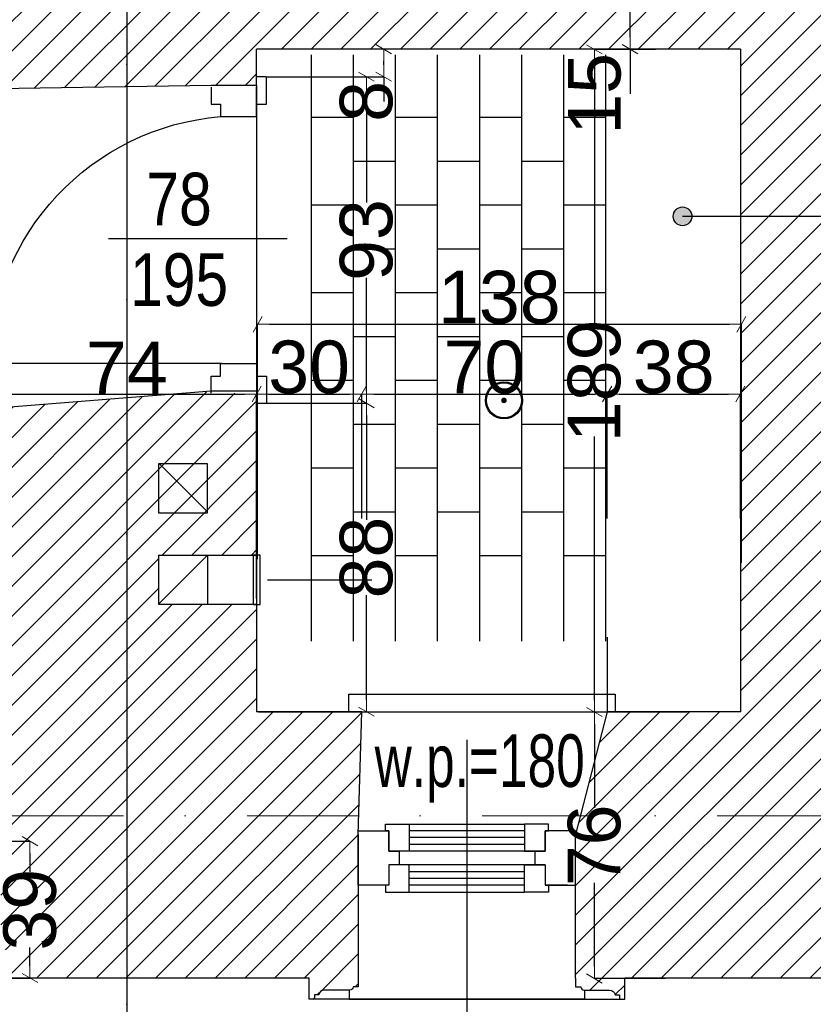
# Model space of a CAD drawing. Header units: millimetres. Extents: x 75543 to 124291, y -109148 to -86372.
# Tile 19 of 99: x 87591 to 89855, y -105560 to -102752. Entities that reach past the tile are written whole.
import ezdxf

# ---------------------------------------------------------------- set-up
doc = ezdxf.new("R2010")
doc.units = ezdxf.units.MM
doc.header["$MEASUREMENT"] = 0
doc.linetypes.add('Dot & Dashed', pattern=[670.277762, 317.5, -176.388889, 0, -176.388874])
for name, color, linetype in [('A-DRZWI', 7, 'Continuous'), ('A-OPISY-3', 7, 'Continuous'), ('A-WIDOK', 7, 'Continuous'), ('detalokna', 7, 'Continuous'), ('DIM MALY', 7, 'Continuous'), ('Drawing & Figure', 7, 'Continuous'), ('DRZWI', 7, 'Continuous'), ('linia nadproza', 7, 'Continuous'), ('Nowe_0', 7, 'Continuous'), ('Nowe_A-OKNA-OPIS', 7, 'Continuous'), ('Nowe_A_płatwie', 7, 'Continuous'), ('opisy inne', 7, 'Continuous'), ('PARAPET', 7, 'Continuous'), ('POSADZKI', 7, 'Continuous'), ('SCIANY_KONSTR', 7, 'Continuous'), ('Structural - Bearing', 7, 'Continuous'), ('Structural - Grid', 7, 'Continuous'), ('WYCIĄG', 7, 'Continuous')]:
    doc.layers.add(name, color=color, linetype=linetype)
doc.styles.add('STYL_AUTOMATYCZNY_2', font='arial.ttf')
doc.styles.add('STYL_AUTOMATYCZNY_6', font='arial.ttf', dxfattribs={"width": 0.8})
doc.styles.add('STYL_AUTOMATYCZNY_7', font='arial.ttf', dxfattribs={"width": 0.7})
doc.dimstyles.new('STYL_AUTOMATYCZNY__2', dxfattribs={"dimtxt": 150, "dimasz": 34.231941, "dimexe": 0.18, "dimexo": 3, "dimgap": 0, "dimtad": 1, "dimdec": 0, "dimlfac": 0.1, "dimzin": 0, "dimdsep": 46, "dimtxsty": 'STYL_AUTOMATYCZNY_2', "dimblk": 'ARROWHEAD_2', "dimblk1": 'ARROWHEAD_2', "dimblk2": 'ARROWHEAD_2', "dimcen": 0.09, "dimclrd": 5, "dimclre": 5, "dimclrt": 1, "dimadec": 0, "dimazin": 0, "dimtfac": 1, "dimtdec": 4, "dimtmove": 0, "dimatfit": 3, "dimfxl": 0, "dimtolj": 1, "dimtzin": 0, "dimarcsym": 0})
doc.dimstyles.new('STYL_AUTOMATYCZNY__3', dxfattribs={"dimtxt": 150, "dimasz": 34.231941, "dimexe": 0.18, "dimexo": 3, "dimgap": 0, "dimtad": 1, "dimtih": 1, "dimtoh": 1, "dimdec": 0, "dimlfac": 0.1, "dimzin": 0, "dimdsep": 46, "dimtxsty": 'STYL_AUTOMATYCZNY_2', "dimblk": 'ARROWHEAD_2', "dimblk1": 'ARROWHEAD_2', "dimblk2": 'ARROWHEAD_2', "dimcen": 0.09, "dimclrd": 5, "dimclre": 5, "dimclrt": 1, "dimadec": 0, "dimazin": 0, "dimtfac": 1, "dimtdec": 4, "dimtmove": 0, "dimatfit": 3, "dimfxl": 0, "dimtolj": 1, "dimtzin": 0, "dimarcsym": 0})
pattern_1 = [(45, (0, 0), (-42.426407, 42.426407), [])]

# ---------------------------------------------------------------- blocks, each defined once
blk = doc.blocks.new('ARROWHEAD_2')
at = {"color": 0, "linetype": 'Continuous', "lineweight": 0}
for p, q in [((0, 0), (-1, 0)), ((-0.378, -0.655), (0.378, 0.655))]:
    blk.add_line(p, q, dxfattribs=at)
blk = doc.blocks.new('*D52')
at = {"layer": 'Defpoints', "color": 0}
for p in [(89498.9, -104726.2), (89230.9, -105486.2), (89377.5, -105486.2)]:
    blk.add_point(p, dxfattribs=at)
at = {"layer": 'DIM MALY', "color": 5, "lineweight": -2}
for p, q in [((89495.9, -104726.2), (89230.7, -104726.2)), ((89230.9, -104760.4), (89230.9, -104999.7)), ((89230.9, -105452), (89230.9, -105213.2)), ((89374.5, -105486.2), (89230.7, -105486.2))]:
    blk.add_line(p, q, dxfattribs=at)
at = {"layer": 'DIM MALY', "color": 5, "lineweight": -2, "xscale": 34.23194115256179, "yscale": 34.23194115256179, "zscale": 34.23194115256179}
for p, rotation in [((89230.9, -104726.2), 90), ((89230.9, -105486.2), 270)]:
    blk.add_blockref('ARROWHEAD_2', p, dxfattribs=dict(at, rotation=rotation))
at = {"layer": 'DIM MALY', "color": 1, "insert": (89230.9, -105106.5), "char_height": 150, "attachment_point": 5, "rotation": 90, "style": 'STYL_AUTOMATYCZNY_2'}
blk.add_mtext('\\A1;76', dxfattribs=at)
blk = doc.blocks.new('*D692')
at = {"layer": 'Defpoints', "color": 0}
for p in [(88267.3, -103819.5), (87527.3, -104105.3), (88267.3, -104405.6)]:
    blk.add_point(p, dxfattribs=at)
at = {"layer": 'DIM MALY', "color": 5, "lineweight": -2}
for p, q in [((87527.3, -104102.3), (87527.3, -103819.3)), ((87561.5, -103819.5), (88233, -103819.5)), ((88267.3, -104402.6), (88267.3, -103819.3))]:
    blk.add_line(p, q, dxfattribs=at)
at = {"layer": 'DIM MALY', "color": 5, "lineweight": -2, "xscale": 34.23194115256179, "yscale": 34.23194115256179, "zscale": 34.23194115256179, "rotation": 180}
blk.add_blockref('ARROWHEAD_2', (87527.3, -103819.5), dxfattribs=at)
at = {"layer": 'DIM MALY', "color": 5, "lineweight": -2, "xscale": 34.23194115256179, "yscale": 34.23194115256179, "zscale": 34.23194115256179}
blk.add_blockref('ARROWHEAD_2', (88267.3, -103819.5), dxfattribs=at)
at = {"layer": 'DIM MALY', "color": 1, "insert": (87897, -103744.5), "char_height": 150, "attachment_point": 5, "style": 'STYL_AUTOMATYCZNY_2'}
blk.add_mtext('\\A1;74', dxfattribs=at)
blk = doc.blocks.new('*D760')
at = {"layer": 'Defpoints', "color": 0}
for p in [(88567.3, -103819.5), (88267.3, -104138.9), (88567.3, -104177)]:
    blk.add_point(p, dxfattribs=at)
at = {"layer": 'DIM MALY', "color": 5, "lineweight": -2}
for p, q in [((88267.3, -104135.9), (88267.3, -103819.3)), ((88301.5, -103819.5), (88533, -103819.5)), ((88567.3, -104174), (88567.3, -103819.3))]:
    blk.add_line(p, q, dxfattribs=at)
at = {"layer": 'DIM MALY', "color": 5, "lineweight": -2, "xscale": 34.23194115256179, "yscale": 34.23194115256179, "zscale": 34.23194115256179, "rotation": 180}
blk.add_blockref('ARROWHEAD_2', (88267.3, -103819.5), dxfattribs=at)
at = {"layer": 'DIM MALY', "color": 5, "lineweight": -2, "xscale": 34.23194115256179, "yscale": 34.23194115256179, "zscale": 34.23194115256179}
blk.add_blockref('ARROWHEAD_2', (88567.3, -103819.5), dxfattribs=at)
at = {"layer": 'DIM MALY', "color": 1, "insert": (88417, -103742.8), "char_height": 150, "attachment_point": 5, "style": 'STYL_AUTOMATYCZNY_2'}
blk.add_mtext('\\A1;30', dxfattribs=at)
blk = doc.blocks.new('*D761')
at = {"layer": 'Defpoints', "color": 0}
for p in [(89650.1, -103620.2), (88270.1, -104293.3), (89650.1, -104303.5)]:
    blk.add_point(p, dxfattribs=at)
at = {"layer": 'DIM MALY', "color": 5, "lineweight": -2}
for p, q in [((88270.1, -104290.3), (88270.1, -103620)), ((88304.3, -103620.2), (89615.9, -103620.2)), ((89650.1, -104300.5), (89650.1, -103620))]:
    blk.add_line(p, q, dxfattribs=at)
at = {"layer": 'DIM MALY', "color": 5, "lineweight": -2, "xscale": 34.23194115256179, "yscale": 34.23194115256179, "zscale": 34.23194115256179, "rotation": 180}
blk.add_blockref('ARROWHEAD_2', (88270.1, -103620.2), dxfattribs=at)
at = {"layer": 'DIM MALY', "color": 5, "lineweight": -2, "xscale": 34.23194115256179, "yscale": 34.23194115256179, "zscale": 34.23194115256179}
blk.add_blockref('ARROWHEAD_2', (89650.1, -103620.2), dxfattribs=at)
at = {"layer": 'DIM MALY', "color": 1, "insert": (88959.7, -103543.6), "char_height": 150, "attachment_point": 5, "style": 'STYL_AUTOMATYCZNY_2'}
blk.add_mtext('\\A1;138', dxfattribs=at)
blk = doc.blocks.new('*D767')
at = {"layer": 'Defpoints', "color": 0}
for p in [(88567.3, -103819.5), (88267.3, -104138.9), (88567.3, -104177)]:
    blk.add_point(p, dxfattribs=at)
at = {"layer": 'DIM MALY', "color": 5, "lineweight": -2}
for p, q in [((88267.3, -104135.9), (88267.3, -103819.3)), ((88301.5, -103819.5), (88533, -103819.5)), ((88567.3, -104174), (88567.3, -103819.3))]:
    blk.add_line(p, q, dxfattribs=at)
at = {"layer": 'DIM MALY', "color": 5, "lineweight": -2, "xscale": 34.23194115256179, "yscale": 34.23194115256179, "zscale": 34.23194115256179, "rotation": 180}
blk.add_blockref('ARROWHEAD_2', (88267.3, -103819.5), dxfattribs=at)
at = {"layer": 'DIM MALY', "color": 5, "lineweight": -2, "xscale": 34.23194115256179, "yscale": 34.23194115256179, "zscale": 34.23194115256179}
blk.add_blockref('ARROWHEAD_2', (88567.3, -103819.5), dxfattribs=at)
at = {"layer": 'DIM MALY', "color": 1, "insert": (88417, -103742.8), "char_height": 150, "attachment_point": 5, "style": 'STYL_AUTOMATYCZNY_2'}
blk.add_mtext('\\A1;30', dxfattribs=at)
blk = doc.blocks.new('*D768')
at = {"layer": 'Defpoints', "color": 0}
for p in [(89267.3, -103819.5), (88567.3, -104177), (89267.3, -104177)]:
    blk.add_point(p, dxfattribs=at)
at = {"layer": 'DIM MALY', "color": 5, "lineweight": -2}
for p, q in [((88567.3, -104174), (88567.3, -103819.3)), ((88601.5, -103819.5), (89233, -103819.5)), ((89267.3, -104174), (89267.3, -103819.3))]:
    blk.add_line(p, q, dxfattribs=at)
at = {"layer": 'DIM MALY', "color": 5, "lineweight": -2, "xscale": 34.23194115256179, "yscale": 34.23194115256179, "zscale": 34.23194115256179, "rotation": 180}
blk.add_blockref('ARROWHEAD_2', (88567.3, -103819.5), dxfattribs=at)
at = {"layer": 'DIM MALY', "color": 5, "lineweight": -2, "xscale": 34.23194115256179, "yscale": 34.23194115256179, "zscale": 34.23194115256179}
blk.add_blockref('ARROWHEAD_2', (89267.3, -103819.5), dxfattribs=at)
at = {"layer": 'DIM MALY', "color": 1, "insert": (88917, -103742.9), "char_height": 150, "attachment_point": 5, "style": 'STYL_AUTOMATYCZNY_2'}
blk.add_mtext('\\A1;70', dxfattribs=at)
blk = doc.blocks.new('*D769')
at = {"layer": 'Defpoints', "color": 0}
for p in [(88567.3, -103819.5), (88267.3, -104138.9), (88567.3, -104177)]:
    blk.add_point(p, dxfattribs=at)
at = {"layer": 'DIM MALY', "color": 5, "lineweight": -2}
for p, q in [((88267.3, -104135.9), (88267.3, -103819.3)), ((88301.5, -103819.5), (88533, -103819.5)), ((88567.3, -104174), (88567.3, -103819.3))]:
    blk.add_line(p, q, dxfattribs=at)
at = {"layer": 'DIM MALY', "color": 5, "lineweight": -2, "xscale": 34.23194115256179, "yscale": 34.23194115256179, "zscale": 34.23194115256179, "rotation": 180}
blk.add_blockref('ARROWHEAD_2', (88267.3, -103819.5), dxfattribs=at)
at = {"layer": 'DIM MALY', "color": 5, "lineweight": -2, "xscale": 34.23194115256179, "yscale": 34.23194115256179, "zscale": 34.23194115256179}
blk.add_blockref('ARROWHEAD_2', (88567.3, -103819.5), dxfattribs=at)
at = {"layer": 'DIM MALY', "color": 1, "insert": (88417, -103742.8), "char_height": 150, "attachment_point": 5, "style": 'STYL_AUTOMATYCZNY_2'}
blk.add_mtext('\\A1;30', dxfattribs=at)
blk = doc.blocks.new('*D770')
at = {"layer": 'Defpoints', "color": 0}
for p in [(89267.3, -103819.5), (88567.3, -104177), (89267.3, -104177)]:
    blk.add_point(p, dxfattribs=at)
at = {"layer": 'DIM MALY', "color": 5, "lineweight": -2}
for p, q in [((88567.3, -104174), (88567.3, -103819.3)), ((88601.5, -103819.5), (89233, -103819.5)), ((89267.3, -104174), (89267.3, -103819.3))]:
    blk.add_line(p, q, dxfattribs=at)
at = {"layer": 'DIM MALY', "color": 5, "lineweight": -2, "xscale": 34.23194115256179, "yscale": 34.23194115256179, "zscale": 34.23194115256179, "rotation": 180}
blk.add_blockref('ARROWHEAD_2', (88567.3, -103819.5), dxfattribs=at)
at = {"layer": 'DIM MALY', "color": 5, "lineweight": -2, "xscale": 34.23194115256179, "yscale": 34.23194115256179, "zscale": 34.23194115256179}
blk.add_blockref('ARROWHEAD_2', (89267.3, -103819.5), dxfattribs=at)
at = {"layer": 'DIM MALY', "color": 1, "insert": (88917, -103742.9), "char_height": 150, "attachment_point": 5, "style": 'STYL_AUTOMATYCZNY_2'}
blk.add_mtext('\\A1;70', dxfattribs=at)
blk = doc.blocks.new('*D771')
at = {"layer": 'Defpoints', "color": 0}
for p in [(89647.3, -103819.5), (89267.3, -104177), (89647.3, -104177)]:
    blk.add_point(p, dxfattribs=at)
at = {"layer": 'DIM MALY', "color": 5, "lineweight": -2}
for p, q in [((89267.3, -104174), (89267.3, -103819.3)), ((89301.5, -103819.5), (89613, -103819.5)), ((89647.3, -104174), (89647.3, -103819.3))]:
    blk.add_line(p, q, dxfattribs=at)
at = {"layer": 'DIM MALY', "color": 5, "lineweight": -2, "xscale": 34.23194115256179, "yscale": 34.23194115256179, "zscale": 34.23194115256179, "rotation": 180}
blk.add_blockref('ARROWHEAD_2', (89267.3, -103819.5), dxfattribs=at)
at = {"layer": 'DIM MALY', "color": 5, "lineweight": -2, "xscale": 34.23194115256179, "yscale": 34.23194115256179, "zscale": 34.23194115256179}
blk.add_blockref('ARROWHEAD_2', (89647.3, -103819.5), dxfattribs=at)
at = {"layer": 'DIM MALY', "color": 1, "insert": (89457, -103742.8), "char_height": 150, "attachment_point": 5, "style": 'STYL_AUTOMATYCZNY_2'}
blk.add_mtext('\\A1;38', dxfattribs=at)
blk = doc.blocks.new('*D806')
at = {"layer": 'Defpoints', "color": 0}
for p in [(87537.3, -105094.5), (87620.7, -105094.5), (87537.3, -105484.8)]:
    blk.add_point(p, dxfattribs=at)
at = {"layer": 'DIM MALY', "color": 5, "lineweight": -2}
for p, q in [((87540.3, -105094.5), (87620.8, -105094.5)), ((87620.7, -105128.7), (87620.7, -105182.4)), ((87620.7, -105450.6), (87620.7, -105397.4)), ((87540.3, -105484.8), (87620.8, -105484.8))]:
    blk.add_line(p, q, dxfattribs=at)
at = {"layer": 'DIM MALY', "color": 5, "lineweight": -2, "xscale": 34.23194115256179, "yscale": 34.23194115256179, "zscale": 34.23194115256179}
for p, rotation in [((87620.7, -105094.5), 90), ((87620.7, -105484.8), 270)]:
    blk.add_blockref('ARROWHEAD_2', p, dxfattribs=dict(at, rotation=rotation))
at = {"layer": 'DIM MALY', "color": 1, "insert": (87620.7, -105289.9), "char_height": 150, "attachment_point": 5, "rotation": 90, "style": 'STYL_AUTOMATYCZNY_2'}
blk.add_mtext('\\A1;39', dxfattribs=at)
blk = doc.blocks.new('*D809')
at = {"layer": 'Defpoints', "color": 0}
for p in [(88630.1, -102835.5), (88635, -102835.5), (88292.3, -102914.1)]:
    blk.add_point(p, dxfattribs=at)
at = {"layer": 'DIM MALY', "color": 5, "lineweight": -2}
for p, q in [((88632, -102835.5), (88629.9, -102835.5)), ((88630.1, -102879.9), (88630.1, -102869.7)), ((88295.3, -102914.1), (88630.2, -102914.1)), ((88630.1, -102914.1), (88630.1, -102984.5))]:
    blk.add_line(p, q, dxfattribs=at)
at = {"layer": 'DIM MALY', "color": 5, "lineweight": -2, "xscale": 34.23194115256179, "yscale": 34.23194115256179, "zscale": 34.23194115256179}
for p, rotation in [((88630.1, -102835.5), 90), ((88630.1, -102914.1), 270)]:
    blk.add_blockref('ARROWHEAD_2', p, dxfattribs=dict(at, rotation=rotation))
at = {"layer": 'DIM MALY', "color": 1, "insert": (88580.6, -102984.5), "char_height": 150, "attachment_point": 5, "rotation": 90, "style": 'STYL_AUTOMATYCZNY_2'}
blk.add_mtext('\\A1;8', dxfattribs=at)
blk = doc.blocks.new('*D810')
at = {"layer": 'Defpoints', "color": 0}
for p in [(89260.2, -102684.1), (89332.5, -102684.1), (89234.5, -102835.5)]:
    blk.add_point(p, dxfattribs=at)
at = {"layer": 'DIM MALY', "color": 5, "lineweight": -2}
for p, q in [((89263.2, -102684.1), (89332.7, -102684.1)), ((89332.5, -102801.3), (89332.5, -102718.3)), ((89237.5, -102835.5), (89332.7, -102835.5)), ((89332.5, -102835.5), (89332.5, -102963.2))]:
    blk.add_line(p, q, dxfattribs=at)
at = {"layer": 'DIM MALY', "color": 5, "lineweight": -2, "xscale": 34.23194115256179, "yscale": 34.23194115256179, "zscale": 34.23194115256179}
for p, rotation in [((89332.5, -102684.1), 90), ((89332.5, -102835.5), 270)]:
    blk.add_blockref('ARROWHEAD_2', p, dxfattribs=dict(at, rotation=rotation))
at = {"layer": 'DIM MALY', "color": 1, "insert": (89231.6, -102963.2), "char_height": 150, "attachment_point": 5, "rotation": 90, "style": 'STYL_AUTOMATYCZNY_2'}
blk.add_mtext('\\A1;15', dxfattribs=at)
blk = doc.blocks.new('*D813')
at = {"layer": 'Defpoints', "color": 0}
for p in [(89408.4, -102836.2), (89230.9, -104726.2), (89488.9, -104726.2)]:
    blk.add_point(p, dxfattribs=at)
at = {"layer": 'DIM MALY', "color": 5, "lineweight": -2}
for p, q in [((89405.4, -102836.2), (89230.7, -102836.2)), ((89230.9, -102870.4), (89230.9, -103622.8)), ((89230.9, -104692), (89230.9, -103940.4)), ((89485.9, -104726.2), (89230.7, -104726.2))]:
    blk.add_line(p, q, dxfattribs=at)
at = {"layer": 'DIM MALY', "color": 5, "lineweight": -2, "xscale": 34.23194115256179, "yscale": 34.23194115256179, "zscale": 34.23194115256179}
for p, rotation in [((89230.9, -102836.2), 90), ((89230.9, -104726.2), 270)]:
    blk.add_blockref('ARROWHEAD_2', p, dxfattribs=dict(at, rotation=rotation))
at = {"layer": 'DIM MALY', "color": 1, "insert": (89230.9, -103781.6), "char_height": 150, "attachment_point": 5, "rotation": 90, "style": 'STYL_AUTOMATYCZNY_2'}
blk.add_mtext('\\A1;189', dxfattribs=at)
blk = doc.blocks.new('*D814')
at = {"layer": 'Defpoints', "color": 0}
for p in [(88292.3, -102914.1), (88580.6, -102914.1), (88267.3, -103845.2)]:
    blk.add_point(p, dxfattribs=at)
at = {"layer": 'DIM MALY', "color": 5, "lineweight": -2}
for p, q in [((88295.3, -102914.1), (88580.8, -102914.1)), ((88580.6, -102948.3), (88580.6, -103272.5)), ((88580.6, -103811), (88580.6, -103487.4)), ((88270.3, -103845.2), (88580.8, -103845.2))]:
    blk.add_line(p, q, dxfattribs=at)
at = {"layer": 'DIM MALY', "color": 5, "lineweight": -2, "xscale": 34.23194115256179, "yscale": 34.23194115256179, "zscale": 34.23194115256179}
for p, rotation in [((88580.6, -102914.1), 90), ((88580.6, -103845.2), 270)]:
    blk.add_blockref('ARROWHEAD_2', p, dxfattribs=dict(at, rotation=rotation))
at = {"layer": 'DIM MALY', "color": 1, "insert": (88580.6, -103379.9), "char_height": 150, "attachment_point": 5, "rotation": 90, "style": 'STYL_AUTOMATYCZNY_2'}
blk.add_mtext('\\A1;93', dxfattribs=at)
blk = doc.blocks.new('*D815')
at = {"layer": 'Defpoints', "color": 0}
for p in [(88630.1, -102835.5), (88635, -102835.5), (88292.3, -102914.1)]:
    blk.add_point(p, dxfattribs=at)
at = {"layer": 'DIM MALY', "color": 5, "lineweight": -2}
for p, q in [((88632, -102835.5), (88629.9, -102835.5)), ((88630.1, -102879.9), (88630.1, -102869.7)), ((88295.3, -102914.1), (88630.2, -102914.1)), ((88630.1, -102914.1), (88630.1, -102984.5))]:
    blk.add_line(p, q, dxfattribs=at)
at = {"layer": 'DIM MALY', "color": 5, "lineweight": -2, "xscale": 34.23194115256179, "yscale": 34.23194115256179, "zscale": 34.23194115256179}
for p, rotation in [((88630.1, -102835.5), 90), ((88630.1, -102914.1), 270)]:
    blk.add_blockref('ARROWHEAD_2', p, dxfattribs=dict(at, rotation=rotation))
at = {"layer": 'DIM MALY', "color": 1, "insert": (88580.6, -102984.5), "char_height": 150, "attachment_point": 5, "rotation": 90, "style": 'STYL_AUTOMATYCZNY_2'}
blk.add_mtext('\\A1;8', dxfattribs=at)
blk = doc.blocks.new('*D816')
at = {"layer": 'Defpoints', "color": 0}
for p in [(88267.3, -103845.2), (88580.6, -103845.2), (88270.1, -104725.5)]:
    blk.add_point(p, dxfattribs=at)
at = {"layer": 'DIM MALY', "color": 5, "lineweight": -2}
for p, q in [((88270.3, -103845.2), (88580.8, -103845.2)), ((88580.6, -103879.4), (88580.6, -104177.9)), ((88580.6, -104691.3), (88580.6, -104393.3)), ((88273.1, -104725.5), (88580.8, -104725.5))]:
    blk.add_line(p, q, dxfattribs=at)
at = {"layer": 'DIM MALY', "color": 5, "lineweight": -2, "xscale": 34.23194115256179, "yscale": 34.23194115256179, "zscale": 34.23194115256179}
for p, rotation in [((88580.6, -103845.2), 90), ((88580.6, -104725.5), 270)]:
    blk.add_blockref('ARROWHEAD_2', p, dxfattribs=dict(at, rotation=rotation))
at = {"layer": 'DIM MALY', "color": 1, "insert": (88580.6, -104285.6), "char_height": 150, "attachment_point": 5, "rotation": 90, "style": 'STYL_AUTOMATYCZNY_2'}
blk.add_mtext('\\A1;88', dxfattribs=at)
blk = doc.blocks.new('*D817')
at = {"layer": 'Defpoints', "color": 0}
for p in [(88292.3, -102914.1), (88580.6, -102914.1), (88267.3, -103845.2)]:
    blk.add_point(p, dxfattribs=at)
at = {"layer": 'DIM MALY', "color": 5, "lineweight": -2}
for p, q in [((88295.3, -102914.1), (88580.8, -102914.1)), ((88580.6, -102948.3), (88580.6, -103272.5)), ((88580.6, -103811), (88580.6, -103487.4)), ((88270.3, -103845.2), (88580.8, -103845.2))]:
    blk.add_line(p, q, dxfattribs=at)
at = {"layer": 'DIM MALY', "color": 5, "lineweight": -2, "xscale": 34.23194115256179, "yscale": 34.23194115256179, "zscale": 34.23194115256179}
for p, rotation in [((88580.6, -102914.1), 90), ((88580.6, -103845.2), 270)]:
    blk.add_blockref('ARROWHEAD_2', p, dxfattribs=dict(at, rotation=rotation))
at = {"layer": 'DIM MALY', "color": 1, "insert": (88580.6, -103379.9), "char_height": 150, "attachment_point": 5, "rotation": 90, "style": 'STYL_AUTOMATYCZNY_2'}
blk.add_mtext('\\A1;93', dxfattribs=at)
blk = doc.blocks.new('*D818')
at = {"layer": 'Defpoints', "color": 0}
for p in [(88630.1, -102835.5), (88635, -102835.5), (88292.3, -102914.1)]:
    blk.add_point(p, dxfattribs=at)
at = {"layer": 'DIM MALY', "color": 5, "lineweight": -2}
for p, q in [((88632, -102835.5), (88629.9, -102835.5)), ((88630.1, -102879.9), (88630.1, -102869.7)), ((88295.3, -102914.1), (88630.2, -102914.1)), ((88630.1, -102914.1), (88630.1, -102984.5))]:
    blk.add_line(p, q, dxfattribs=at)
at = {"layer": 'DIM MALY', "color": 5, "lineweight": -2, "xscale": 34.23194115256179, "yscale": 34.23194115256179, "zscale": 34.23194115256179}
for p, rotation in [((88630.1, -102835.5), 90), ((88630.1, -102914.1), 270)]:
    blk.add_blockref('ARROWHEAD_2', p, dxfattribs=dict(at, rotation=rotation))
at = {"layer": 'DIM MALY', "color": 1, "insert": (88580.6, -102984.5), "char_height": 150, "attachment_point": 5, "rotation": 90, "style": 'STYL_AUTOMATYCZNY_2'}
blk.add_mtext('\\A1;8', dxfattribs=at)
blk = doc.blocks.new('*D991')
at = {"layer": 'Defpoints', "color": 0}
for p in [(81191, -89541.9), (87897.3, -89541.9), (87897.3, -107560.1)]:
    blk.add_point(p, dxfattribs=at)
at = {"layer": 'DIM MALY', "color": 5, "lineweight": -2}
for p, q in [((81191, -89544.9), (81191, -107560.3)), ((87897.3, -89544.9), (87897.3, -107560.3)), ((81225.3, -107560.1), (87863, -107560.1))]:
    blk.add_line(p, q, dxfattribs=at)
at = {"layer": 'DIM MALY', "color": 5, "lineweight": -2, "xscale": 34.23194115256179, "yscale": 34.23194115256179, "zscale": 34.23194115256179, "rotation": 180}
blk.add_blockref('ARROWHEAD_2', (81191, -107560.1), dxfattribs=at)
at = {"layer": 'DIM MALY', "color": 5, "lineweight": -2, "xscale": 34.23194115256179, "yscale": 34.23194115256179, "zscale": 34.23194115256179}
blk.add_blockref('ARROWHEAD_2', (87897.3, -107560.1), dxfattribs=at)
at = {"layer": 'DIM MALY', "color": 1, "insert": (84543.8, -107483.6), "char_height": 150, "attachment_point": 5, "style": 'STYL_AUTOMATYCZNY_2'}
blk.add_mtext('\\A1;671', dxfattribs=at)
blk = doc.blocks.new('*D992')
at = {"layer": 'Defpoints', "color": 0}
for p in [(87897.3, -89541.9), (95367.3, -89539.7), (95367.3, -107560.1)]:
    blk.add_point(p, dxfattribs=at)
at = {"layer": 'DIM MALY', "color": 5, "lineweight": -2}
for p, q in [((87897.3, -89544.9), (87897.3, -107560.3)), ((95367.3, -89542.7), (95367.3, -107560.3)), ((87931.5, -107560.1), (95333, -107560.1))]:
    blk.add_line(p, q, dxfattribs=at)
at = {"layer": 'DIM MALY', "color": 5, "lineweight": -2, "xscale": 34.23194115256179, "yscale": 34.23194115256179, "zscale": 34.23194115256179, "rotation": 180}
blk.add_blockref('ARROWHEAD_2', (87897.3, -107560.1), dxfattribs=at)
at = {"layer": 'DIM MALY', "color": 5, "lineweight": -2, "xscale": 34.23194115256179, "yscale": 34.23194115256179, "zscale": 34.23194115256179}
blk.add_blockref('ARROWHEAD_2', (95367.3, -107560.1), dxfattribs=at)
at = {"layer": 'DIM MALY', "color": 1, "insert": (91631.9, -107485.1), "char_height": 150, "attachment_point": 5, "style": 'STYL_AUTOMATYCZNY_2'}
blk.add_mtext('\\A1;747', dxfattribs=at)

msp = doc.modelspace()

# ---------------------------------------------------------------- hatches: boundary and pattern name
at = {"layer": 'A-OPISY-3'}
msp.add_hatch(color=256, dxfattribs=at).paths.add_polyline_path([(89509, -103312.4, 1), (89455.6, -103312.4, 1)])
at = {"layer": 'Drawing & Figure'}
h = msp.add_hatch(dxfattribs=at)
h.set_pattern_fill('Common_Brick_0003', color=256, style=0, pattern_type=2)
h.set_pattern_definition(pattern_1)
h.paths.add_polyline_path([(80306.7, -98345.2), (80246.7, -98345.2), (80246.7, -98360.2), (80259.7, -98360.2), (80259.7, -98372.2, -0.371445), (80272.7, -98388.1), (80272.7, -98460.5, 0.436052), (80282.7, -98470.2), (80282.7, -98485.2), (80306.7, -98485.2), (80627.3, -98485.2), (80986, -98343.5), (80986, -98085.2), (81896, -98085.2), (81896, -97887.4), (81901.6, -97887.4), (83046, -97887.4), (83046, -98085.2), (87627.3, -98085.2), (87627.3, -98665.2), (88570.8, -98665.2), (88570.8, -98281.5), (89393.7, -98281.5), (89393.7, -98665.2), (90867.3, -98665.2), (90867.3, -98855.2), (91010.7, -98855.2), (91010.7, -98855), (91017.3, -98665.2), (92097.3, -98665.2), (92097.3, -98365.2), (92097.3, -98095.2), (92133, -97255.2), (92461.7, -97256.4), (95007.3, -97265.2), (95007.3, -98890.5), (95007.3, -99595.2), (95287.3, -99595.2), (95287.3, -99735.2), (95007.3, -99735.2), (95007.3, -100105.2), (94357.3, -100105.2), (92997.3, -100105.2), (93088.5, -100675.2), (92167.3, -100675.2), (92128.5, -100675.2), (92167.3, -100105.2), (90967.3, -100105.2), (90978, -99795.6), (90826, -99795.5), (90817.3, -100035.2), (90587.3, -100035.2), (90587.3, -100220.1), (90237.3, -100158.5), (90237.3, -100035.2), (89537.1, -100035.2), (89537.1, -100035.2), (89537.1, -100011, 0.414287), (89533.1, -100007), (89459, -100007), (89459, -100035.2), (89423.3, -100035.2), (89423.3, -100138.2), (89459, -100138.2), (89459, -100165.2), (89507.3, -100165.2), (89487.3, -100774.1), (89666.5, -100774.1), (89687.8, -100774), (89687.8, -101430.2), (89687.8, -101978.1), (89687.8, -102684), (89677.3, -102684), (89677.3, -102684.1), (88247.3, -102684.1), (88247.3, -102194.7), (88247.3, -102194.7), (88247.3, -102197.7), (88117.3, -102197.7), (88117.3, -102197.5), (87524.3, -102209.9), (87527.3, -102949.1), (88137.3, -102938.9), (88267.3, -102938.9), (88267.3, -102835.5), (89647.3, -102835.5), (89647.3, -103312.4), (89647.3, -104725.5), (89267.3, -104725.5), (89177.3, -105075.5), (89177.3, -105485.5), (89177.3, -105509.5), (89192.3, -105509.5, 0.436052), (89202, -105519.5), (89274.4, -105519.5, -0.371445), (89290.3, -105532.5), (89302.3, -105532.5), (89302.3, -105545.5), (89317.3, -105545.5), (89317.3, -105485.5), (89972.3, -105485.5), (90037.3, -105485.5), (90037.3, -105475.2), (90047.3, -105475.2, -0.334097), (90067.9, -105446.2), (90078.6, -105442, 0.270785), (90124.3, -105390.9), (90136.9, -105390.9), (90136.9, -105340.5), (90366.5, -105275.5), (90366.5, -105005.5), (90363, -104885.5), (90358.4, -104725.5), (89988.4, -104725.5), (89988.4, -103312.4), (89988.4, -101978.1), (89988.4, -101430.2), (89988.4, -100774.2), (94357.3, -100756.7), (95017.3, -100754.1), (95016.1, -101260.5), (95296.1, -101260.5), (95296.1, -101400.5), (95016.1, -101400.5), (95016.2, -101430.2), (95017.3, -103065.3), (95147.3, -103065.3), (95726.7, -103065.5), (95736.5, -101430.2), (95747.1, -99665.5), (96597.1, -99666.9), (96597.2, -98956.9), (95587.3, -98955.2), (95587.2, -98955.2), (95587.3, -98890.5), (95591.6, -96695.2), (95187.3, -96678.8), (95057.3, -96678.8), (95057.3, -97105.2), (92461.7, -97087), (92207.3, -97085.2), (92207.3, -96685.2), (91987, -96684.7), (91967.3, -98095.2), (91827.3, -98096.7), (91827.3, -98096.8), (91827.3, -98352.1), (91827.3, -98376.7), (91687.3, -98376.7), (91687.3, -98098.1), (88287.3, -98133.7), (88287.3, -96675.2), (87616, -96656.2), (87616, -97545.2), (81526, -97565.2), (81526, -96685.2), (81286, -96545.2), (81086, -96545.2), (80856, -96545.2), (80832, -96545.2), (80832, -96560.2, 0.436052), (80822, -96570), (80822, -96642.3, -0.371445), (80809, -96658.2), (80809, -96670.2), (80796, -96670.2), (80796, -96685.2), (80856, -96685.2), (80856, -96800.8), (80856, -97495.2), (80306.7, -97495.2)])
h = msp.add_hatch(dxfattribs=at)
h.set_pattern_fill('Common_Brick_0003', color=256, style=0, pattern_type=2)
h.set_pattern_definition(pattern_1)
h.paths.add_polyline_path([(86047.3, -105119.2), (86062.3, -105119.2, 0.436052), (86072, -105129.2), (86144.4, -105129.2, -0.371445), (86160.3, -105142.2), (86172.3, -105142.2), (86172.3, -105155.2), (86187.3, -105155.2), (86187.3, -105095.2), (86302.8, -105095.2), (87537.3, -105095.2), (87537.3, -105485.5), (88417.3, -105485.5), (88417.3, -105545.5), (88432.3, -105545.5), (88432.3, -105532.5), (88444.3, -105532.5, -0.371445), (88460.1, -105519.5), (88532.5, -105519.5, 0.436052), (88542.3, -105509.5), (88557.3, -105509.5), (88557.3, -105485.5), (88557.3, -105075.5), (88557.3, -105065.1), (88557.6, -105065.1), (88567.3, -104725.5), (88267.3, -104725.5), (88267.3, -104419.1), (88257.3, -104419.1), (88257.3, -104418.5), (87987.3, -104418.5), (87987.3, -104278.5), (88267.3, -104278.5), (88267.3, -104182.6), (88267.3, -103816.5), (88137.3, -103816.5), (88137.3, -103811.5), (87527.3, -103859.1), (87527.3, -103860.2), (87527.3, -104425.2), (86157.3, -104425.2), (86047.3, -104655.2), (86047.3, -104855.2), (86047.3, -105095.2)])
at = {"layer": 'Nowe_0'}
h = msp.add_hatch(color=256, dxfattribs=at)
h.paths.add_polyline_path([(88919.8, -103837.4, 1), (89025.8, -103837.4, 1)])
h.paths.add_polyline_path([(89022.8, -103837.4, -1), (88922.8, -103837.4, -1)], flags=0)
msp.add_hatch(color=256, dxfattribs=at).paths.add_polyline_path([(88980.8, -103837.4, 1), (88964.8, -103837.4, 1)])

# ---------------------------------------------------------------- linework, layer by layer
at = {"layer": 'A-DRZWI'}
msp.add_line((88354.6, -103376.8), (87844.8, -103376.8), dxfattribs=at)
msp.add_lwpolyline([(88167.3, -103732.5), (87503.6, -103732.5, -0.384616), (88164.3, -103027.9)], format="xyb", dxfattribs=at)
at = {"layer": 'A-OPISY-3'}
msp.add_line((90304.8, -103312.4), (89482.3, -103312.4), dxfattribs=at)
msp.add_circle((89482.3, -103312.4), 26.7, dxfattribs=at)
at = {"layer": 'A-WIDOK'}
for p, q in [((88127.3, -104155.3), (87990.5, -104018.5)), ((87987.3, -104418.5), (88127.3, -104278.5)), ((88127.3, -104278.5), (88127.3, -104418.5)), ((88267.3, -104278.5), (88267.3, -104418.5))]:
    msp.add_line(p, q, dxfattribs=at)
at = {"layer": 'detalokna'}
for p, q in [((88567.3, -104725.5), (89267.3, -104725.5)), ((88531, -105545.6), (88432.3, -105545.6)), ((89203.5, -105545.6), (88531, -105545.6)), ((89203.5, -105545.6), (89302.3, -105545.6))]:
    msp.add_line(p, q, dxfattribs=at)
for points in [[(88530.1, -104725.5), (88530.1, -104675.5), (89290.3, -104675.5), (89290.3, -104725.5)], [(88531, -105519.5), (88531, -105545.6), (89203.5, -105545.6), (89203.5, -105519.5)]]:
    msp.add_lwpolyline(points, dxfattribs=at)
at = {"layer": 'DIM MALY'}
msp.add_line((89267.3, -104513), (89267.3, -104725.5), dxfattribs=at)
at = {"layer": 'DRZWI'}
for p, q in [((88267.3, -102992.2), (88267.3, -102943.9)), ((88267.3, -103768.2), (88267.3, -103816.5))]:
    msp.add_line(p, q, dxfattribs=at)
for points in [[(88295.4, -102992.2), (88295.4, -102918.1, 0.414334), (88291.4, -102914.1), (88267.3, -102914.1)], [(88295.4, -103768.2), (88295.4, -103842.3, -0.414334), (88291.4, -103846.3), (88267.3, -103846.2)]]:
    msp.add_lwpolyline(points, format="xyb", dxfattribs=at)
for points in [[(88137.3, -102943.9), (88137.3, -102992.2), (88164.3, -102992.2), (88164.3, -103027.9), (88267.3, -103027.9), (88267.3, -102992.2), (88295.4, -102992.2)], [(88137.3, -103816.5), (88137.3, -103768.2), (88164.3, -103768.2), (88164.3, -103732.5), (88267.3, -103732.5), (88267.3, -103768.2), (88295.4, -103768.2)]]:
    msp.add_lwpolyline(points, dxfattribs=at)
at = {"layer": 'linia nadproza'}
msp.add_line((88267.3, -102938.9), (88267.3, -103811.5), dxfattribs=at)
at = {"layer": 'Nowe_0'}
for radius in [53, 50]:
    msp.add_circle((88972.8, -103837.4), radius, dxfattribs=at)
at = {"layer": 'Nowe_A-OKNA-OPIS'}
msp.add_line((88867.3, -104805.5), (88867.3, -106010.7), dxfattribs=at)
at = {"layer": 'Nowe_A_płatwie'}
for points in [[(88634.9, -105045.7), (88702.8, -105045.7), (88702.8, -105123.3), (88644.6, -105123.3), (88644.6, -105065.1), (88634.9, -105065.1)], [(89099.7, -105045.7), (89031.8, -105045.7), (89031.8, -105123.3), (89090, -105123.3), (89090, -105065.1), (89099.7, -105065.1)], [(88557.3, -105220.3), (88557.3, -105065.1), (88644.6, -105065.1), (88644.6, -105123.3), (88673.7, -105123.3), (88673.7, -105162.1), (88644.6, -105162.1), (88644.6, -105220.3)], [(89177.3, -105220.3), (89177.3, -105065.1), (89090, -105065.1), (89090, -105123.3), (89060.9, -105123.3), (89060.9, -105162.1), (89090, -105162.1), (89090, -105220.3)], [(88634.9, -105239.7), (88702.8, -105239.7), (88702.8, -105162.1), (88644.6, -105162.1), (88644.6, -105220.3), (88634.9, -105220.3)], [(89099.7, -105239.7), (89031.8, -105239.7), (89031.8, -105162.1), (89090, -105162.1), (89090, -105220.3), (89099.7, -105220.3)]]:
    msp.add_lwpolyline(points, close=True, dxfattribs=at)
for points in [[(88702.8, -105045.7), (89031.8, -105045.7)], [(89031.8, -105065.1), (88702.8, -105065.1)], [(89031.8, -105084.5), (88702.8, -105084.5)], [(89154.6, -105065.1), (89090, -105065.1)], [(89031.8, -105103.9), (88702.8, -105103.9)], [(89090, -105123.3), (88702.8, -105123.3)], [(89090, -105162.1), (88702.8, -105162.1)], [(89031.8, -105181.5), (88702.8, -105181.5)], [(89031.8, -105200.9), (88702.8, -105200.9)], [(89031.8, -105220.3), (88702.8, -105220.3)], [(89154.6, -105220.3), (89090, -105220.3)], [(88702.8, -105239.7), (89031.8, -105239.7)]]:
    msp.add_lwpolyline(points, dxfattribs=at)
at = {"layer": 'POSADZKI'}
for p, q in [((88422.7, -102851.9), (88422.7, -104524.4)), ((88542.7, -102851.9), (88542.7, -104524.4)), ((88662.7, -102851.9), (88662.7, -104524.4)), ((88782.7, -102851.9), (88782.7, -104524.4)), ((88902.7, -102851.9), (88902.7, -104524.4)), ((89022.7, -102851.9), (89022.7, -104524.4)), ((89142.7, -102851.9), (89142.7, -104524.4)), ((89262.7, -102851.9), (89262.7, -104524.4)), ((88422.7, -103029.8), (88542.7, -103029.8)), ((88662.7, -103029.8), (88782.7, -103029.8)), ((88902.7, -103029.8), (89022.7, -103029.8)), ((89142.7, -103029.8), (89262.7, -103029.8)), ((88542.7, -103154.8), (88662.7, -103154.8)), ((88782.7, -103154.8), (88902.7, -103154.8)), ((89022.7, -103154.8), (89142.7, -103154.8)), ((88422.7, -103279.8), (88542.7, -103279.8)), ((88662.7, -103279.8), (88782.7, -103279.8)), ((88902.7, -103279.8), (89022.7, -103279.8)), ((89142.7, -103279.8), (89262.7, -103279.8)), ((88542.7, -103404.8), (88662.7, -103404.8)), ((88782.7, -103404.8), (88902.7, -103404.8)), ((89022.7, -103404.8), (89142.7, -103404.8)), ((88422.7, -103529.8), (88542.7, -103529.8)), ((88662.7, -103529.8), (88782.7, -103529.8)), ((88902.7, -103529.8), (89022.7, -103529.8)), ((89142.7, -103529.8), (89262.7, -103529.8)), ((88542.7, -103654.8), (88662.7, -103654.8)), ((88782.7, -103654.8), (88902.7, -103654.8)), ((89022.7, -103654.8), (89142.7, -103654.8)), ((88422.7, -103779.8), (88542.7, -103779.8)), ((88662.7, -103779.8), (88782.7, -103779.8)), ((88902.7, -103779.8), (89022.7, -103779.8)), ((89142.7, -103779.8), (89262.7, -103779.8)), ((88542.7, -103904.8), (88662.7, -103904.8)), ((88782.7, -103904.8), (88902.7, -103904.8)), ((89022.7, -103904.8), (89142.7, -103904.8)), ((88422.7, -104029.8), (88542.7, -104029.8)), ((88662.7, -104029.8), (88782.7, -104029.8)), ((88902.7, -104029.8), (89022.7, -104029.8)), ((89142.7, -104029.8), (89262.7, -104029.8)), ((88542.7, -104154.8), (88662.7, -104154.8)), ((88782.7, -104154.8), (88902.7, -104154.8)), ((89022.7, -104154.8), (89142.7, -104154.8)), ((88422.7, -104279.8), (88542.7, -104279.8)), ((88662.7, -104279.8), (88782.7, -104279.8)), ((88902.7, -104279.8), (89022.7, -104279.8)), ((89142.7, -104279.8), (89262.7, -104279.8))]:
    msp.add_line(p, q, dxfattribs=at)
at = {"layer": 'SCIANY_KONSTR'}
for p, q in [((89647.3, -102835.5), (88267.3, -102835.5)), ((88267.3, -102938.9), (88267.3, -102835.5)), ((89647.3, -102835.5), (89647.3, -104725.5)), ((88267.3, -102938.9), (88137.3, -102938.9)), ((88267.3, -103811.5), (88267.3, -104182.6)), ((88267.3, -103845.2), (88267.3, -104182.6)), ((88267.3, -103846.2), (88267.3, -104725.5)), ((87987.3, -104278.5), (87987.3, -104418.5)), ((87987.3, -104278.5), (88267.3, -104278.5)), ((88267.3, -104322.6), (88267.3, -104725.5)), ((87987.3, -104418.5), (88267.3, -104418.5)), ((88567.3, -104725.5), (88267.3, -104725.5)), ((88557.3, -105075.5), (88567.3, -104725.5)), ((89267.3, -104725.5), (89177.3, -105075.5)), ((89647.3, -104725.5), (89267.3, -104725.5)), ((88557.3, -105075.5), (88557.3, -105485.5)), ((89177.3, -105485.5), (89177.3, -105075.5))]:
    msp.add_line(p, q, dxfattribs=at)
msp.add_lwpolyline([(87987.3, -104158.5), (88127.3, -104158.5), (88127.3, -104018.5), (87987.3, -104018.5)], close=True, dxfattribs=at)
at = {"layer": 'Structural - Bearing'}
for p, q in [((88137.3, -102938.9), (87527.3, -102949.1)), ((88137.3, -103811.5), (87527.3, -103859.1)), ((88267.3, -103811.5), (88137.3, -103811.5)), ((88417.3, -105485.5), (87537.3, -105485.5)), ((90037.3, -105485.5), (89317.3, -105485.5))]:
    msp.add_line(p, q, dxfattribs=at)
for points in [[(88557.3, -105485.5), (88557.3, -105509.5), (88542.3, -105509.5, -0.436052), (88532.5, -105519.5), (88460.1, -105519.5, 0.371445), (88444.3, -105532.5), (88432.3, -105532.5), (88432.3, -105545.5), (88417.3, -105545.5), (88417.3, -105485.5), (88301.7, -105485.5)], [(89177.3, -105485.5), (89177.3, -105509.5), (89192.3, -105509.5, 0.436052), (89202, -105519.5), (89274.4, -105519.5, -0.371445), (89290.3, -105532.5), (89302.3, -105532.5), (89302.3, -105545.5), (89317.3, -105545.5), (89317.3, -105485.5), (89432.8, -105485.5)]]:
    msp.add_lwpolyline(points, format="xyb", dxfattribs=at)
at = {"layer": 'Structural - Grid', "linetype": 'Dot & Dashed', "lineweight": 15}
for p, q in [((87897.3, -107395.1), (87897.3, -90541.9)), ((118724.5, -105021.8), (80780, -105021.8))]:
    msp.add_line(p, q, dxfattribs=at)
at = {"layer": 'WYCIĄG'}
msp.add_lwpolyline([(88277.3, -104279.1), (88257.3, -104279.1), (88257.3, -104419.1), (88277.3, -104419.1)], close=True, dxfattribs=at)
msp.add_lwpolyline([(88298, -104349.1), (88448.6, -104349.1), (88596.4, -104349.1)], dxfattribs=at)

# ---------------------------------------------------------------- texts
at = {"layer": 'opisy inne', "char_height": 150, "attachment_point": 5, "style": 'STYL_AUTOMATYCZNY_6'}
for s, insert in [('\\A1;{\\pqc;\\fArial|b0|i0|c238|p0;\\W0.800000;78}', (88046.1, -103264.1)), ('\\A1;{\\pqc;\\fArial|b0|i0|c238|p0;\\W0.800000;195}', (88046.1, -103493.9))]:
    msp.add_mtext(s, dxfattribs=dict(at, insert=insert))
at = {"layer": 'PARAPET', "insert": (88604, -104985.1), "char_height": 150, "attachment_point": 7, "style": 'STYL_AUTOMATYCZNY_7'}
msp.add_mtext('\\A1;{\\pql;\\fArial|b0|i0|c238|p0;\\W0.700000;w.p.=180}', dxfattribs=at)

# ---------------------------------------------------------------- dimensions: what is measured, and where the dimension line sits
at = {"layer": 'DIM MALY'}
for base, p1, p2, picture, middle in [((87897.3, -107560.1), (81191, -89541.9), (87897.3, -89541.9), '*D991', (84543.8, -107560.1)), ((95367.3, -107560.1), (87897.3, -89541.9), (95367.3, -89539.7), '*D992', (91631.9, -107560.1)), ((89650.1, -103620.2), (88270.1, -104293.3), (89650.1, -104303.5), '*D761', (88959.7, -103620.2)), ((88267.3, -103819.5), (87527.3, -104105.3), (88267.3, -104405.6), '*D692', (87897, -103819.5)), ((88567.3, -103819.5), (88267.3, -104138.9), (88567.3, -104177), '*D760', (88417, -103819.5)), ((88567.3, -103819.5), (88267.3, -104138.9), (88567.3, -104177), '*D767', (88417, -103819.5)), ((88567.3, -103819.5), (88267.3, -104138.9), (88567.3, -104177), '*D769', (88417, -103819.5)), ((89267.3, -103819.5), (88567.3, -104177), (89267.3, -104177), '*D768', (88917, -103819.5)), ((89267.3, -103819.5), (88567.3, -104177), (89267.3, -104177), '*D770', (88917, -103819.5)), ((89647.3, -103819.5), (89267.3, -104177), (89647.3, -104177), '*D771', (89457, -103819.5))]:
    dim = msp.add_linear_dim(base=base, p1=p1, p2=p2, dimstyle='STYL_AUTOMATYCZNY__3', dxfattribs=at)
    dim.commit()
    dim.dimension.update_dxf_attribs({"geometry": picture, "text_midpoint": middle, "dimtype": 160})
for base, p1, p2, angle, picture, middle in [((89332.5, -102684.1), (89234.5, -102835.5), (89260.2, -102684.1), 90, '*D810', (89231.6, -102963.2)), ((88630.1, -102835.5), (88292.3, -102914.1), (88635, -102835.5), 90, '*D809', (88580.6, -102984.5)), ((88630.1, -102835.5), (88292.3, -102914.1), (88635, -102835.5), 90, '*D815', (88580.6, -102984.5)), ((88630.1, -102835.5), (88292.3, -102914.1), (88635, -102835.5), 90, '*D818', (88580.6, -102984.5)), ((89230.9, -104726.2), (89408.4, -102836.2), (89488.9, -104726.2), 270, '*D813', (89230.9, -103781.6)), ((88580.6, -102914.1), (88267.3, -103845.2), (88292.3, -102914.1), 90, '*D814', (88580.6, -103379.9)), ((88580.6, -102914.1), (88267.3, -103845.2), (88292.3, -102914.1), 90, '*D817', (88580.6, -103379.9)), ((88580.6, -103845.2), (88270.1, -104725.5), (88267.3, -103845.2), 90, '*D816', (88580.6, -104285.6)), ((89230.9, -105486.2), (89498.9, -104726.2), (89377.5, -105486.2), 270, '*D52', (89230.9, -105106.5)), ((87620.7, -105094.5), (87537.3, -105484.8), (87537.3, -105094.5), 90, '*D806', (87620.7, -105289.9))]:
    dim = msp.add_linear_dim(base=base, p1=p1, p2=p2, angle=angle, dimstyle='STYL_AUTOMATYCZNY__2', dxfattribs=at)
    dim.commit()
    dim.dimension.update_dxf_attribs({"geometry": picture, "text_midpoint": middle, "dimtype": 160, "text_rotation": 90})

doc.saveas('drawing.dxf')
